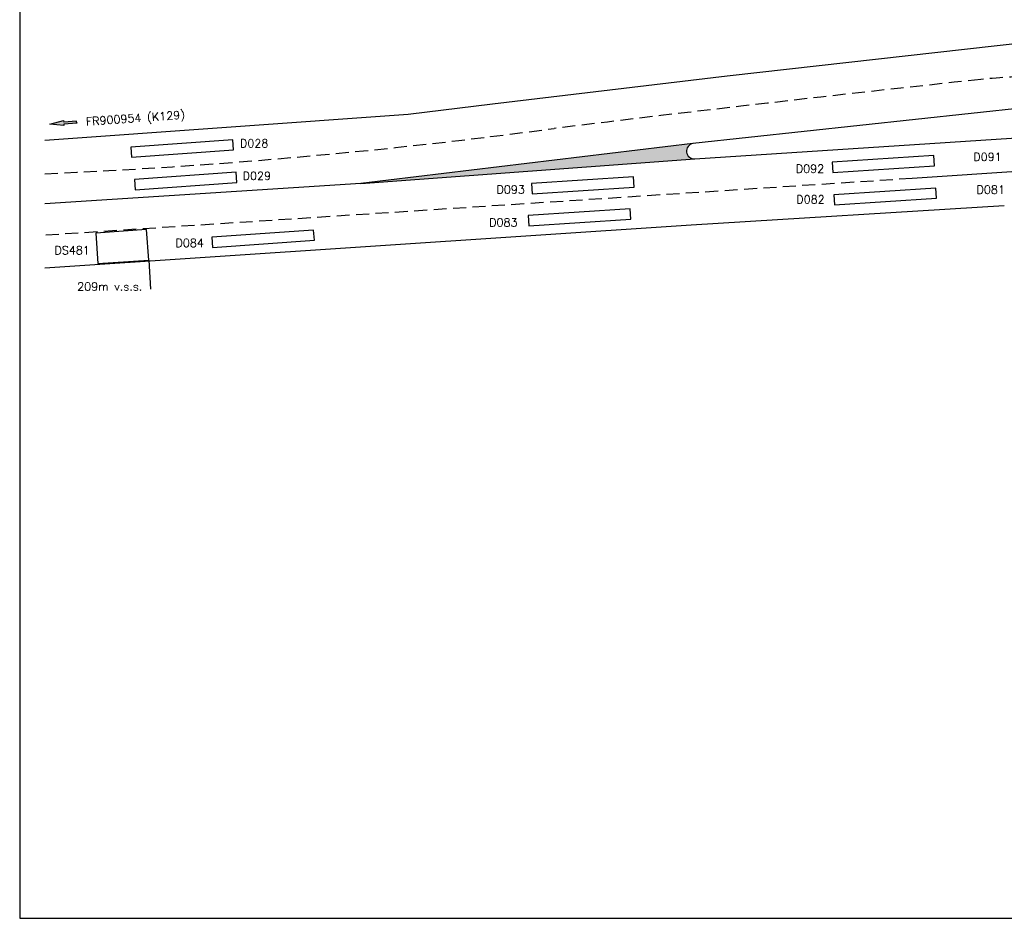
# Model space of a CAD drawing. Extents: x -447 to 127, y 91 to 491.
import ezdxf
from ezdxf.enums import TextEntityAlignment as Align

# ---------------------------------------------------------------- set-up
doc = ezdxf.new("R2010")
doc.units = 0
doc.header["$LTSCALE"] = 0.2
doc.linetypes.add('DASHED', pattern=[19.05, 12.7, -6.35])
doc.layers.get('0').update_dxf_attribs({"color": 1, "linetype": 'CONTINUOUS'})
for name, color, linetype in [('02', 3, 'CONTINUOUS'), ('BEL1', 51, 'CONTINUOUS'), ('BEL2', 82, 'CONTINUOUS'), ('BEL3', 51, 'DASHED'), ('DETECTIELUSSEN', 2, 'CONTINUOUS')]:
    doc.layers.add(name, color=color, linetype=linetype)
doc.styles.add('SIMPLEX', font='simplex.shx')

# ---------------------------------------------------------------- blocks, each defined once
blk = doc.blocks.new('u65')
at = {"color": 0, "linetype": 'ByBlock'}
for p, q in [((2, 1), (0, 1)), ((0, 1), (0, -1)), ((2, -1), (2, 1)), ((0, -1), (2, -1))]:
    blk.add_line(p, q, dxfattribs=at)
blk = doc.blocks.new('pijltekstl')
at = {"layer": 'BEL2'}
for p, q in [((-5.24, 0), (-2.5, 0.53)), ((-2.5, 0.53), (-2.5, 0.2)), ((-2.5, 0.53), (-2.5, 0.53)), ((-2.5, 0.53), (-2.5, 0.2)), ((0.03, 0.2), (-2.5, 0.2)), ((0.03, 0.02), (0.03, 0.2)), ((0.03, 0.02), (0.03, -0.2)), ((-2.5, -0.49), (-5.24, 0)), ((-2.5, -0.2), (-2.5, -0.49)), ((-2.5, -0.2), (-2.5, -0.49)), ((0.03, -0.2), (-2.5, -0.2))]:
    blk.add_line(p, q, dxfattribs=at)
for points in [[(-2.5, -0.49), (-5.24, 0), (-2.5, 0.53)], [(0.03, 0.2), (0.03, -0.2), (-2.5, 0.2), (-2.5, -0.2)]]:
    blk.add_solid(points, dxfattribs=at)
at = {"layer": 'BEL2', "style": 'SIMPLEX'}
blk.add_attdef('TEKST', text='', height=1.6, dxfattribs=at).set_placement((1.85, 0), align=Align.MIDDLE_LEFT)

msp = doc.modelspace()

# ---------------------------------------------------------------- hatches: boundary and pattern name
at = {"layer": 'BEL1'}
msp.add_hatch(color=256, dxfattribs=at).paths.add_polyline_path([(-379.72, 234.79), (-314.33, 239.61, -0.952655), (-314.65, 242.62)])

# ---------------------------------------------------------------- linework, layer by layer
for p, q in [((-446.6, 490.85), (-446.6, 90.85)), ((-247.43, 262.6), (-307.95, 255.85)), ((-307.95, 255.85), (-353.91, 250.34)), ((-353.91, 250.34), (-370.45, 248.29)), ((-239.46, 250.75), (-314.65, 242.62)), ((-370.45, 248.29), (-441.65, 243.22)), ((-314.28, 239.62), (-235.26, 244.83)), ((-253.64, 230.45), (-314.99, 226.62)), ((-314.99, 226.62), (-441.65, 218.24)), ((-446.6, 90.85), (127.4, 90.85))]:
    msp.add_line(p, q)
msp.add_arc((-314.41, 241.13), 1.51, 98.8925, 275.1028)
at = {"layer": '02'}
msp.add_line((-421.32, 219.81), (-420.94, 214.07), dxfattribs=at)
at = {"layer": 'BEL1'}
for p, q in [((-314.65, 242.62), (-379.72, 234.79)), ((-379.72, 234.79), (-314.28, 239.62)), ((-244.59, 237.61), (-271.68, 235.79)), ((-379.72, 234.79), (-441.65, 230.83))]:
    msp.add_line(p, q, dxfattribs=at)
at = {"layer": 'BEL3'}
msp.add_line((-271.68, 235.79), (-441.65, 224.66), dxfattribs=at)
for centre, radius, start, end in [((376.6, -5636.08), 5925.38, 96.150232, 96.964512), ((-50.82, -2394.26), 2657.57, 94.21864, 94.47613), ((-489.62, 1344.08), 1108.39, 272.48068, 277.65974)]:
    msp.add_arc(centre, radius, start, end, dxfattribs=at)

# ---------------------------------------------------------------- block references
at = {"rotation": 4.073458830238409}
msp.add_blockref('pijltekstl', (-435.47, 246.8), dxfattribs=at).add_auto_attribs({'TEKST': 'FR900954 (K129)'})
at = {"layer": 'DETECTIELUSSEN', "xscale": 10, "zscale": 10}
for p, rotation in [((-404.78, 242.37), 184.0734588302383), ((-267.37, 239.28), 183.7664165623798), ((-404.1, 236), 184.0734588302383), ((-326.25, 235.11), 183.7880778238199), ((-267, 232.91), 183.7664165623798), ((-326.92, 228.84), 183.78807782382), ((-388.92, 224.68), 184.0734588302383)]:
    msp.add_blockref('u65', p, dxfattribs=dict(at, rotation=rotation))
at = {"layer": 'DETECTIELUSSEN', "xscale": 3, "yscale": 5, "zscale": 3, "rotation": 93.95623275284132}
msp.add_blockref('u65', (-426.3, 219.46), dxfattribs=at)

# ---------------------------------------------------------------- texts
at = {"layer": '02', "style": 'SIMPLEX'}
for s, p in [('D028', (-403.43, 241.87)), ('D091', (-259.7, 239.22)), ('D092', (-294.5, 236.9)), ('D029', (-402.9, 235.5)), ('D093', (-353.15, 232.83)), ('D081', (-259.07, 232.8)), ('D082', (-294.39, 230.89)), ('D083', (-354.6, 226.37)), ('D084', (-416.07, 222.36)), ('DS481', (-439.79, 220.92)), ('209m v.s.s.', (-435.34, 213.81))]:
    msp.add_text(s, height=1.6, dxfattribs=at).set_placement(p)

doc.saveas('drawing.dxf')
